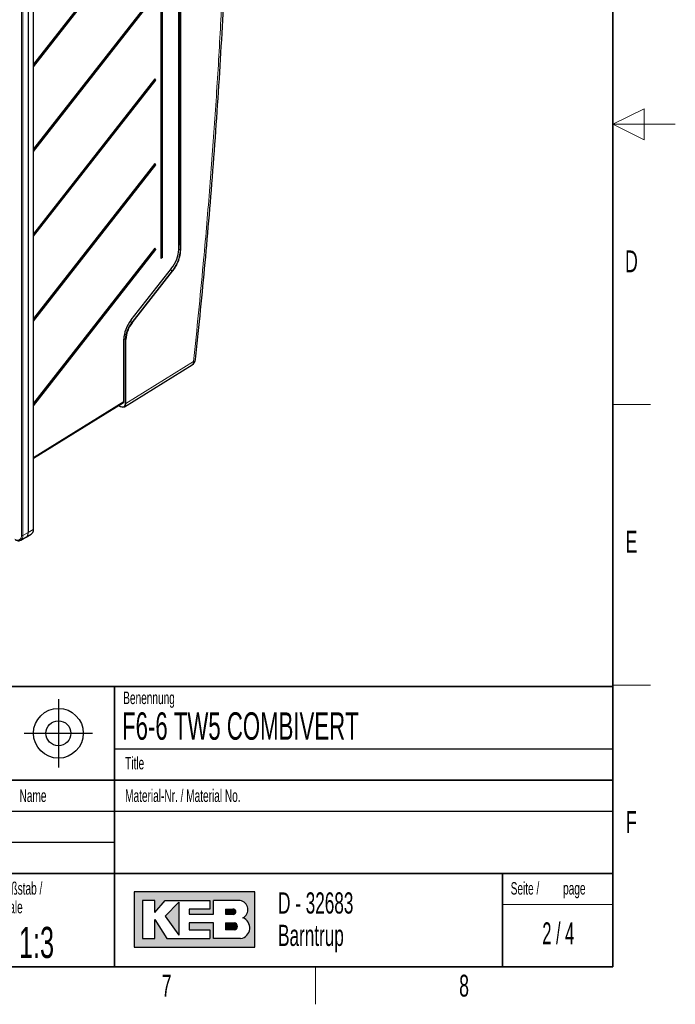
# Paper-space layout 'Blatt2' of a CAD drawing. Header units: millimetres. Extents: x 5 to 418, y 2 to 292.
# Tile 48 of 54: x 313 to 418, y 6 to 164. Entities that reach past the tile are written whole.
import ezdxf

# ---------------------------------------------------------------- set-up
doc = ezdxf.new("R2010")
doc.units = ezdxf.units.MM
doc.layers.add('SLD-0', color=7, linetype='Continuous')
doc.styles.add('SLDTEXTSTYLE0', font='TXT', dxfattribs={"width": 0.605})
doc.styles.add('SLDTEXTSTYLE2', font='TXT', dxfattribs={"width": 0.563})

psp = doc.layouts.new('Blatt2')

# ---------------------------------------------------------------- hatches: boundary and pattern name
at = {"linetype": 'Continuous'}
h = psp.add_hatch(color=7, dxfattribs=at)
h.paths.add_polyline_path([(331.1423676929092, 15.18257760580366), (350.5207896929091, 15.18257760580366), (350.5207896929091, 24.04128480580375), (331.1423676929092, 24.04128480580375)], flags=0)
edge = h.paths.add_edge_path(flags=0)
edge.add_arc((347.9991875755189, 18.26988521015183), 1.720915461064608, -81.72003226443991, 70.17096003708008, ccw=False)
edge.add_line((348.2470169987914, 16.56690822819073), (348.2293995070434, 16.56675060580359))
edge.add_line((348.2293995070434, 16.56675060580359), (343.8767592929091, 16.56675060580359))
edge.add_line((343.8767592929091, 16.56675060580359), (343.8767592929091, 19.05826200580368))
edge.add_line((343.8767592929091, 19.05826200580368), (340.0010748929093, 19.05826200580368))
edge.add_line((340.0010748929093, 19.05826200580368), (340.0010748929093, 17.95092360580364))
edge.add_line((340.0010748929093, 17.95092360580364), (343.3230900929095, 17.95092360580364))
edge.add_line((343.3230900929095, 17.95092360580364), (343.3230900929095, 16.56675060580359))
edge.add_line((343.3230900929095, 16.56675060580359), (336.4022250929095, 16.56675060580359))
edge.add_line((336.4022250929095, 16.56675060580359), (334.4643828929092, 19.61193120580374))
edge.add_line((334.4643828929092, 19.61193120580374), (334.4643828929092, 16.56675060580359))
edge.add_line((334.4643828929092, 16.56675060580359), (332.5265406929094, 16.56675060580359))
edge.add_line((332.5265406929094, 16.56675060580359), (332.5265406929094, 22.65711180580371))
edge.add_line((332.5265406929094, 22.65711180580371), (334.4643828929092, 22.65711180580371))
edge.add_line((334.4643828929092, 22.65711180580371), (334.4643828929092, 20.71926960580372))
edge.add_line((334.4643828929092, 20.71926960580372), (336.1253904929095, 22.65711180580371))
edge.add_line((336.1253904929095, 22.65711180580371), (343.3230900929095, 22.65711180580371))
edge.add_line((343.3230900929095, 22.65711180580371), (343.3230900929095, 21.27293880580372))
edge.add_line((343.3230900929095, 21.27293880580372), (340.0010748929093, 21.27293880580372))
edge.add_line((340.0010748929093, 21.27293880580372), (340.0010748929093, 20.44243500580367))
edge.add_line((340.0010748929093, 20.44243500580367), (343.8767592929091, 20.44243500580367))
edge.add_line((343.8767592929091, 20.44243500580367), (343.8767592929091, 22.65711180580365))
edge.add_line((343.8767592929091, 22.65711180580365), (348.1497422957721, 22.65711180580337))
edge.add_line((348.1497422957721, 22.65711180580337), (348.151741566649, 22.65711180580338))
edge.add_line((348.151741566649, 22.65711180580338), (348.1521661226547, 22.65713246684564))
edge.add_arc((347.9523797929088, 21.20834406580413), 1.462498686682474, -64.4589412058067, 82.1484933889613, ccw=False)
psp.add_hatch(color=7, dxfattribs=at).paths.add_polyline_path([(338.3400672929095, 17.12041980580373), (338.3400672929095, 22.38027720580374), (336.1253904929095, 20.16560040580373)], flags=0)
h = psp.add_hatch(color=7, dxfattribs=at)
edge = h.paths.add_edge_path(flags=0)
edge.add_line((345.8146014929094, 20.44243500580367), (346.974194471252, 20.44243500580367))
edge.add_arc((347.0534490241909, 20.85768690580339), 0.4227474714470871, 259.1945394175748, 460.8054605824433)
edge.add_line((346.9741944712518, 21.27293880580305), (345.8146014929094, 21.27293880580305))
edge.add_line((345.8146014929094, 21.27293880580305), (345.8146014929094, 20.44243500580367))
h = psp.add_hatch(color=7, dxfattribs=at)
edge = h.paths.add_edge_path(flags=0)
edge.add_line((345.8146014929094, 17.95092360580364), (347.1991847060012, 17.95092360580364))
edge.add_arc((347.1991847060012, 18.50459280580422), 0.5536692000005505, 270.0000000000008, 450.0000000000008)
edge.add_line((347.1991847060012, 19.05826200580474), (347.1703327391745, 19.05826200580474))
edge.add_line((347.1703327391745, 19.05826200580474), (345.8146014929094, 19.05826200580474))
edge.add_line((345.8146014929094, 19.05826200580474), (345.8146014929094, 17.95092360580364))

# ---------------------------------------------------------------- linework, layer by layer
at = {"color": 7, "linetype": 'Continuous', "lineweight": 18}
for p, q in [((338.4002834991, 234.4624137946), (338.4002834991, 127.8984449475)), ((338.5358324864, 127.0732322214), (338.5358324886, 234.378330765)), ((338.6309422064, 234.3788177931), (338.6309422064, 127.0737152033)), ((338.3068297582, 127.11834771), (338.3068297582, 230.6241073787)), ((313.0823814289, 81.2572822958), (313.0823814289, 220.0692203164)), ((313.3160089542, 220.0680433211), (313.3160089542, 81.2561053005)), ((314.9700383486, 82.2109561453), (314.9700383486, 221.0228941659)), ((338.3914487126, 127.8575337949), (338.3255190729, 127.7323518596)), ((338.5358324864, 127.0732322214), (338.3255190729, 127.1946429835)), ((330.6911620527, 115.851482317), (337.1725813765, 124.1296614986)), ((330.779452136, 115.4400655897), (337.2620246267, 123.7175790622)), ((337.3339868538, 123.6570831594), (330.851411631, 115.3795661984)), ((337.2620246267, 123.7175790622), (336.9849342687, 123.8698531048)), ((330.779452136, 115.4400655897), (330.5005876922, 115.5933145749)), ((329.5106178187, 102.743510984), (329.5106178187, 112.7408089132)), ((329.7380555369, 112.6966341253), (329.5117455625, 112.8272800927)), ((329.7380555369, 102.4264942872), (329.7380555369, 112.6966341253)), ((329.8331652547, 112.6971211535), (329.8331652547, 102.4269813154)), ((329.8331652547, 102.4269813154), (340.6949063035, 109.1511935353)), ((315.0168150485, 93.743898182), (329.5106178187, 102.743510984)), ((328.6977681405, 102.1289858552), (328.9603613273, 101.9773940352)), ((314.1574592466, 81.7251972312), (314.9700383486, 82.2109561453)), ((313.3160089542, 81.2561053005), (314.1574592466, 81.7251972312))]:
    psp.add_line(p, q, dxfattribs=at)
at = {"color": 7, "linetype": 'Continuous', "lineweight": 25}
for p, q in [((338.3255190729, 127.1450694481), (338.3255190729, 230.6508291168)), ((335.4183505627, 227.6446628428), (335.4183505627, 125.6859334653)), ((335.7245197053, 125.8691301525), (335.7245197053, 227.82785953)), ((314.1574592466, 220.5371352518), (314.1574592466, 81.7251972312)), ((315.0168150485, 82.2777924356), (315.0168150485, 221.0897304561)), ((334.5041723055, 181.7893220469), (315.0168150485, 156.8997373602)), ((315.0168150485, 156.4911810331), (334.6545915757, 181.5728837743)), ((334.5041723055, 168.1803085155), (315.0168150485, 143.2907238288)), ((315.0168150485, 142.8821675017), (334.6545915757, 167.9638702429)), ((334.5041723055, 154.5712949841), (315.0168150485, 129.6817102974)), ((315.0168150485, 129.2731539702), (334.6545915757, 154.3548567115)), ((334.6545915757, 154.3548567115), (334.5041723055, 154.5712949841)), ((334.5041723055, 140.9622814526), (315.0168150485, 116.0726967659)), ((315.0168150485, 115.6641404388), (334.6545915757, 140.74584318)), ((334.6545915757, 140.74584318), (334.5041723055, 140.9622814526)), ((334.5041723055, 127.3532679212), (315.0168150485, 102.4636832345)), ((315.0168150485, 102.0551269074), (334.6545915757, 127.1368296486)), ((334.6545915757, 127.1368296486), (334.5041723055, 127.3532679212)), ((335.7245197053, 125.8691301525), (335.4183505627, 125.6859334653)), ((330.6956762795, 115.8371056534), (337.1770956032, 124.1152848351)), ((329.5293071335, 102.770232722), (329.5293071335, 112.7675306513)), ((329.6021609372, 101.8992396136), (340.4695428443, 108.6269439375)), ((315.0168150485, 93.6340944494), (329.4450300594, 102.5929819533)), ((328.6789478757, 102.1172998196), (328.974171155, 101.9468710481)), ((312.9647683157, 80.4966202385), (313.8018629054, 80.9562938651)), ((313.8224372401, 80.9681711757), (314.6391200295, 81.4632029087)), ((314.6391200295, 81.4632029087), (314.6584255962, 81.4754613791))]:
    psp.add_line(p, q, dxfattribs=at)
at = {"color": 7, "linetype": 'Continuous', "lineweight": 18, "flags": 128}
for points in [[(337.1725813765, 124.1296614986), (337.1761592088, 124.1237095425), (337.1777782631, 124.1189989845), (337.1773770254, 124.1157087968), (337.1770956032, 124.1152848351)], [(330.6911620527, 115.851482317), (330.694739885, 115.8455303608), (330.6963589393, 115.8408198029), (330.6959577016, 115.8375296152), (330.6956762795, 115.8371056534)]]:
    psp.add_lwpolyline(points, dxfattribs=at)
at = {"color": 7, "linetype": 'Continuous', "lineweight": 25, "flags": 128}
psp.add_lwpolyline([(312.9848840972, 80.5082269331), (312.9750590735, 80.5024161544), (312.9647683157, 80.4966202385)], dxfattribs=at)
at = {"color": 7, "linetype": 'Continuous', "lineweight": 25}
for centre, radius, start, end in [((334.8307548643, 154.6539233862), 0.3470941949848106, 195.4931906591, 239.5000633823), ((334.8307548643, 141.0449098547), 0.3470941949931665, 195.4931906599, 239.5000633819), ((334.8307548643, 127.4358963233), 0.347094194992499, 195.4931906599, 239.500063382), ((335.6886306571, 125.5816677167), 0.2896941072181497, 82.883570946, 158.9049193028), ((334.429763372, 112.4850498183), 4.696476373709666, 141.0089878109, 177.4178529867), ((334.4205765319, 112.4902403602), 4.592073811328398, 141.0089878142, 177.4178529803), ((329.4964582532, 112.7706087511), 0.0329927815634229, 295.4150006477, 354.6467386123), ((339.855444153, 109.6189086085), 1.16666666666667, 301.7605375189, 353.9270750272), ((329.4964582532, 102.7733108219), 0.0329927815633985, 295.4150006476, 354.6467386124), ((328.9880998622, 101.9771963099), 0.0333711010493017, 245.3301903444, 307.340121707), ((313.3451799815, 81.6341753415), 0.8173631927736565, 303.9678102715, 6.3937424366)]:
    psp.add_arc(centre, radius, start, end, dxfattribs=at)
at = {"color": 7, "linetype": 'Continuous', "lineweight": 18}
for centre, radius, start, end in [((338.2926701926, 127.1481475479), 0.0329927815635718, 295.415000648, 354.6467386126), ((338.3528951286, 127.8065985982), 0.1033509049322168, 62.7084069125, 105.3600915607), ((338.3298570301, 127.8026326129), 0.0825086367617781, 41.7129592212, 93.0137607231), ((338.5829280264, 127.1639238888), 0.1021908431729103, 242.5574677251, 298.0244409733), ((337.1446217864, 123.5048749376), 0.2429536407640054, 38.7916923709, 61.1033332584), ((330.662076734, 115.2274114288), 0.2428966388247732, 38.7863234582, 61.1033045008), ((329.7851472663, 112.7873202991), 0.1021842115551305, 242.5579443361, 298.0288392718), ((340.1222923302, 109.0867835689), 0.5762251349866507, 307.0584857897, 6.4178870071), ((340.55548899, 109.6036247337), 0.4734249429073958, 287.1267556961, 345.9579840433), ((328.9936707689, 101.9740790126), 0.0334739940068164, 174.3165237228, 234.3712958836), ((329.7851472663, 102.517180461), 0.102184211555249, 242.5579443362, 298.0288392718), ((314.1316142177, 82.1324187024), 0.8420945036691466, 308.7259827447, 5.3514340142), ((314.9346599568, 82.2855033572), 0.0825161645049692, 295.3879401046, 354.6380347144), ((312.4445593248, 81.1538172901), 0.6461594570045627, 230.7967147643, 9.2140369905), ((312.4871780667, 81.1758297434), 0.8327093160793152, 306.70497785, 5.5320682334), ((313.200347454, 81.4854119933), 0.2568251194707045, 242.6564838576, 296.7662186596)]:
    psp.add_arc(centre, radius, start, end, dxfattribs=at)
at = {"color": 7, "linetype": 'Continuous', "lineweight": 25}
for centre, major_axis, ratio, start_param, end_param in [((336.0383329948, 125.7609898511), (1.59001572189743, 2.853882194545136), 0.5669474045, 4.441866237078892, 5.489063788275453), ((331.8717062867, 114.1535691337), (1.654914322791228, 2.970367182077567), 0.5669474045, 1.300273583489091, 2.347471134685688), ((329.2740483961, 102.8791795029), (-0.1685373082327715, 0.2876721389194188), 0.5770987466, 3.156428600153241, 3.92320795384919), ((329.00725612, 102.9030866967), (-0.5852243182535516, 1.009647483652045), 0.5772169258, 2.355420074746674, 3.925900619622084)]:
    psp.add_ellipse(centre, major_axis=major_axis, ratio=ratio, start_param=start_param, end_param=end_param, dxfattribs=at)
at = {"color": 7, "linetype": 'Continuous', "lineweight": 18}
for centre, major_axis, ratio, start_param, end_param in [((338.3059876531, 127.9528805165), (-0.06668229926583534, 0.1154730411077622), 0.5773829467, 3.490582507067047, 3.926914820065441), ((328.960115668, 102.875873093), (-0.5501281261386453, 0.9529551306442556), 0.5771992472, 2.356434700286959, 3.926915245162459)]:
    psp.add_ellipse(centre, major_axis=major_axis, ratio=ratio, start_param=start_param, end_param=end_param, dxfattribs=at)
for points, knots in [([(340.6949063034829, 109.1511935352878), (341.2283258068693, 114.3708633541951), (342.1636535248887, 123.5233255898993), (343.2679985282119, 136.5023757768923), (344.1357585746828, 148.1418303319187), (344.8621248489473, 159.7105834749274), (345.4459666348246, 171.1779555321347), (345.899982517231, 182.5515586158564), (346.0857428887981, 190.0517716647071), (346.1786329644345, 193.8022774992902)], [0, 0, 0, 0, 0.1814894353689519, 0.3182337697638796, 0.4550076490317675, 0.5917104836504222, 0.7284428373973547, 0.8642069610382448, 1, 1, 1, 1]), ([(337.2620246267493, 123.7175790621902), (337.3924576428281, 123.8953907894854), (337.6579532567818, 124.2573254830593), (338.0752573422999, 125.0224994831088), (338.3118245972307, 125.6609122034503), (338.4456858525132, 126.2159816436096), (338.5162082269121, 126.5862260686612), (338.5287558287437, 126.897614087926), (338.5358324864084, 127.0732322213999)], [0, 0, 0, 0, 0.174891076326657, 0.3559897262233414, 0.677378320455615, 0.7090297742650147, 0.8358971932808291, 1, 1, 1, 1]), ([(338.630942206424, 127.0737152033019), (338.602505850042, 126.7136475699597), (338.5456331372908, 125.9935123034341), (338.1631114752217, 124.9925204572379), (337.7417990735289, 124.2138673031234), (337.4714954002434, 123.8448229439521), (337.3339868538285, 123.6570831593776)], [0, 0, 0, 0, 0.3217854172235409, 0.6435708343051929, 0.8186778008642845, 1, 1, 1, 1])]:
    psp.add_open_spline(points, degree=3, knots=knots, dxfattribs=at)
at = {"color": 7, "linetype": 'Continuous', "lineweight": 25}
for points, knots in [([(341.0006082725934, 109.4893791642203), (341.1492601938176, 110.8812607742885), (341.570206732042, 114.8227351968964), (342.2094435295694, 121.2633331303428), (342.9134494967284, 128.9275708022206), (343.5806852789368, 136.8644246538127), (344.208127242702, 145.0998347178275), (344.7780911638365, 153.5043940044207), (345.2750043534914, 161.8720631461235), (345.6994374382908, 170.2021921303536), (346.0482543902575, 178.4812415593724), (346.3218772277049, 186.4869788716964), (346.4437497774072, 191.708975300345), (346.5020679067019, 194.2077911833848)], [0, 0, 0, 0, 0.0482694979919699, 0.1366876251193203, 0.2240960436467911, 0.3158801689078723, 0.4148891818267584, 0.5138962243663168, 0.6129012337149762, 0.711910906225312, 0.8109170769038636, 0.9095205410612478, 0.9999999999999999, 0.9999999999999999, 0.9999999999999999, 0.9999999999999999]), ([(314.6568894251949, 81.48520376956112), (314.6735331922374, 81.49281876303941), (314.7701303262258, 81.53701467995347), (314.8890721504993, 81.70732106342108), (314.9986954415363, 81.96459965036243), (315.0108274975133, 82.1742991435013), (315.0168150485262, 82.27779243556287)], [0, 0, 0, 0, 0.0652084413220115, 0.3784569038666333, 0.6932489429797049, 1, 1, 1, 1]), ([(312.0706634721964, 80.57679552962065), (312.1253953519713, 80.54778622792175), (312.2843615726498, 80.46353004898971), (312.5365033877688, 80.40302357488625), (312.7975224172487, 80.41153214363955), (312.9268323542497, 80.48780024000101), (312.9820586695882, 80.52037318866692)], [0, 0, 0, 0, 0.1717052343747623, 0.4987099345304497, 0.7859066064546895, 1, 1, 1, 1])]:
    psp.add_open_spline(points, degree=3, knots=knots, dxfattribs=at)
at = {"layer": 'SLD-0', "lineweight": 35}
for p, q in [((408, 12), (408, 282.5)), ((135, 57), (408, 57)), ((328, 57.0000000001), (328, 12)), ((408, 57), (408, 12)), ((408, 42), (288, 42)), ((288, 27), (408, 27)), ((390.2572074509, 27), (390.2572074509, 12)), ((26, 12), (408, 12)), ((135, 12), (408, 12))]:
    psp.add_line(p, q, dxfattribs=at)
at = {"layer": 'SLD-0', "lineweight": 18}
for p, q in [((413, 149.75), (408, 147.25)), ((413, 144.75), (413, 149.75)), ((418, 147.25), (408, 147.25)), ((408, 147.25), (413, 144.75)), ((408, 102.25), (414, 102.25)), ((408, 57.25), (414, 57.25)), ((390.2572074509, 22), (408, 22)), ((360.25, 6), (360.25, 12))]:
    psp.add_line(p, q, dxfattribs=at)
at = {"layer": 'SLD-0'}
for p, q in [((319, 55), (319, 44)), ((313.5, 49.5), (324.5, 49.5)), ((328, 47.0000000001), (408, 47.0000000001)), ((288, 37), (408, 37)), ((288, 32), (328, 32)), ((348.1497422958, 22.6571118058), (348.1517415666, 22.6571118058)), ((348.1517415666, 22.6571118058), (348.1521661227, 22.6571324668)), ((348.229399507, 16.5667506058), (348.2470169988, 16.5669082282))]:
    psp.add_line(p, q, dxfattribs=at)
at = {"layer": 'SLD-0', "linetype": 'Continuous'}
for p, q in [((350.5207896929, 24.0412848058), (331.1423676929, 24.0412848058)), ((331.1423676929, 24.0412848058), (331.1423676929, 15.1825776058)), ((350.5207896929, 15.1825776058), (350.5207896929, 24.0412848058)), ((334.4643828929, 22.6571118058), (332.5265406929, 22.6571118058)), ((332.5265406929, 22.6571118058), (332.5265406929, 16.5667506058)), ((334.4643828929, 20.7192696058), (336.1253904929, 22.6571118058)), ((334.4643828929, 20.7192696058), (334.4643828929, 22.6571118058)), ((336.1253904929, 22.6571118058), (343.3230900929, 22.6571118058)), ((338.3400672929, 22.3802772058), (336.1253904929, 20.1656004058)), ((338.3400672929, 22.3802772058), (338.3400672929, 17.1204198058)), ((343.3230900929, 22.6571118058), (343.3230900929, 21.2729388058)), ((348.1497422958, 22.6571118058), (343.8767592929, 22.6571118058)), ((343.8767592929, 20.4424350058), (343.8767592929, 22.6571118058)), ((348.1497422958, 22.6571118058), (348.1517415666, 22.6571118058)), ((348.1517415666, 22.6571118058), (348.1521661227, 22.6571324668)), ((340.0010748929, 21.2729388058), (340.0010748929, 20.4424350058)), ((343.3230900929, 21.2729388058), (340.0010748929, 21.2729388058)), ((345.8146014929, 21.2729388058), (346.9741944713, 21.2729388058)), ((345.8146014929, 21.2729388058), (345.8146014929, 20.4424350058)), ((334.4643828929, 16.5667506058), (334.4643828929, 19.6119312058)), ((334.4643828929, 19.6119312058), (336.4022250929, 16.5667506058)), ((336.1253904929, 20.1656004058), (338.3400672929, 17.1204198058)), ((340.0010748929, 20.4424350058), (343.8767592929, 20.4424350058)), ((340.0010748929, 19.0582620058), (340.0010748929, 17.9509236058)), ((343.8767592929, 19.0582620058), (340.0010748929, 19.0582620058)), ((343.8767592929, 16.5667506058), (343.8767592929, 19.0582620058)), ((345.8146014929, 20.4424350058), (346.9741944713, 20.4424350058)), ((345.8146014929, 19.0582620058), (347.199184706, 19.0582620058)), ((345.8146014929, 19.0582620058), (345.8146014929, 17.9509236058)), ((347.1703327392, 19.0582620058), (347.199184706, 19.0582620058)), ((340.0010748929, 17.9509236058), (343.3230900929, 17.9509236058)), ((343.3230900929, 17.9509236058), (343.3230900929, 16.5667506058)), ((347.199184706, 17.9509236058), (345.8146014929, 17.9509236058)), ((332.5265406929, 16.5667506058), (334.4643828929, 16.5667506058)), ((336.4022250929, 16.5667506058), (343.3230900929, 16.5667506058)), ((348.229399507, 16.5667506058), (343.8767592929, 16.5667506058)), ((348.229399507, 16.5667506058), (348.2470169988, 16.5669082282)), ((331.1423676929, 15.1825776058), (350.5207896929, 15.1825776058))]:
    psp.add_line(p, q, dxfattribs=at)
at = {"layer": 'SLD-0'}
for radius in [3.999999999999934, 1.999999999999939]:
    psp.add_circle((319, 49.5), radius, dxfattribs=at)
at = {"layer": 'SLD-0', "linetype": 'Continuous'}
for centre, radius, start, end in [((347.9523797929, 21.2083440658), 1.462498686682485, 295.5410587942, 82.1484933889), ((347.0534490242, 20.8576869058), 0.4227474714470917, 259.1945394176, 100.8054605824), ((347.199184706, 18.5045928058), 0.5536692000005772, 270, 90), ((347.9991875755, 18.2698852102), 1.720915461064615, 278.2799677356, 70.1709600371)]:
    psp.add_arc(centre, radius, start, end, dxfattribs=at)

# ---------------------------------------------------------------- texts
at = {"layer": 'SLD-0'}
for s, insert, char_height, attachment_point, style in [('D', (410.9596929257, 127.0010772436), 3.5, 2, 'SLDTEXTSTYLE0'), ('E', (410.9815679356, 82.0010772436), 3.5, 2, 'SLDTEXTSTYLE0'), ('Benennung', (329.4092408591, 56.1865848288), 2, 1, 'SLDTEXTSTYLE0'), ('F6-6 TW5 COMBIVERT', (329.222041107, 52.8643539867), 4.4, 1, 'SLDTEXTSTYLE0'), ('Title', (329.7169273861, 45.7051426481), 2, 1, 'SLDTEXTSTYLE0'), ('Name', (312.770034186, 40.4793879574), 2, 1, 'SLDTEXTSTYLE0'), ('Material-Nr. / Material No.', (329.7169273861, 40.4793879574), 2, 1, 'SLDTEXTSTYLE0'), ('F', (410.9536166, 37.0010772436), 3.5, 2, 'SLDTEXTSTYLE0'), ('Maßstab /', (309.2314641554, 25.6069055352), 2, 1, 'SLDTEXTSTYLE0'), ('Seite /', (391.5827404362, 25.611128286), 2, 1, 'SLDTEXTSTYLE0'), ('D - 32683', (354.2591907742, 23.9656567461), 3.4, 1, 'SLDTEXTSTYLE0'), ('page', (399.9962824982, 25.6114133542), 2, 1, 'SLDTEXTSTYLE0'), ('Scale', (309.2314641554, 22.6069055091), 2, 1, 'SLDTEXTSTYLE0'), ('2 / 4', (399.2204093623, 19.1523676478), 3.5, 2, 'SLDTEXTSTYLE2'), ('1:3', (312.6833009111, 18.426931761), 5, 1, 'SLDTEXTSTYLE0'), ('Barntrup', (354.2591907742, 18.765656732), 3.4, 1, 'SLDTEXTSTYLE0'), ('7', (336.3527123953, 10.7429955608), 3.5, 2, 'SLDTEXTSTYLE0'), ('8', (384.1027123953, 10.7429955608), 3.5, 2, 'SLDTEXTSTYLE0')]:
    psp.add_mtext(s, dxfattribs=dict(at, insert=insert, char_height=char_height, attachment_point=attachment_point, style=style))

doc.saveas('drawing.dxf')
